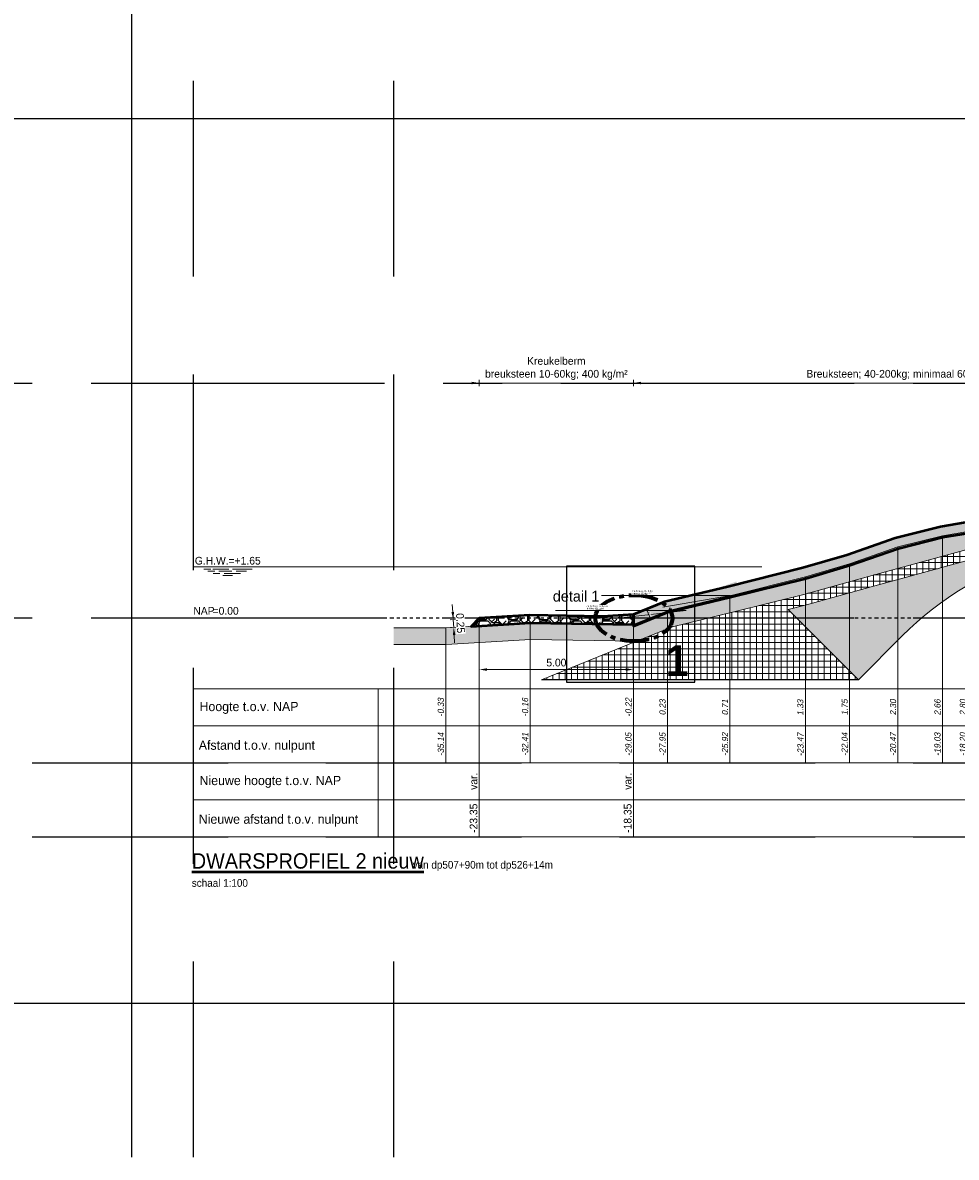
# Model space of a CAD drawing. Header units: metres. Extents: x -256 to 430, y -135 to 172.
# Tile 10 of 29: x 104 to 135, y 14 to 51. Entities that reach past the tile are written whole.
import ezdxf
from ezdxf.enums import TextEntityAlignment as Align

# ---------------------------------------------------------------- set-up
doc = ezdxf.new("R2010")
doc.units = ezdxf.units.M
doc.header["$LTSCALE"] = 0.1
for name, pattern in [('CENTER', [50.8, 31.75, -6.35, 6.35, -6.35]), ('CENTER2', [28.575, 19.05, -3.175, 3.175, -3.175]), ('HIDDEN', [9.525, 6.35, -3.175]), ('NAP', [20, 12.5, -2.5, 2.5, -2.5]), ('PHANTOM', [2.5, 1.25, -0.25, 0.25, -0.25, 0.25, -0.25])]:
    doc.linetypes.add(name, pattern=pattern)
for name, color, linetype, lineweight in [('DP-Afbreek', 2, 'PHANTOM', 25), ('DP-BS-arcering_klei', 253, 'Continuous', 0), ('DP-BS-arcering_kreukelberm', 253, 'Continuous', 0), ('DP-BS-arcering_mijnsteen', 253, 'Continuous', 0), ('DP-BS-arcering_zand', 6, 'Continuous', 25), ('DP-BS-Matenbalk_verlenglijnen', 253, 'Continuous', 0), ('DP-BS-profiel', 2, 'Continuous', 25), ('DP-Matenbalk', 1, 'Continuous', 18), ('DP-Matenbalk-omschrijving', 3, 'Continuous', 35), ('DP-Matenbalk_bestaandehoogten', 6, 'Continuous', 25), ('DP-Matenbalk_nwhoogten', 7, 'Continuous', 35), ('DP-NAP-lijn', 6, 'NAP', 25), ('DP-NW-arcering_kreukelberm', 2, 'Continuous', 25), ('DP-NW-arcering_overlaging', 1, 'Continuous', 18), ('DP-NW-Maatvoering', 7, 'Continuous', 35), ('DP-NW-Matenbalk_verlenglijnen', 135, 'Continuous', 0), ('DP-NW-profiel', 4, 'Continuous', 50), ('DP-waterlijn', 1, 'Continuous', 13), ('DP-Waterlijn_tekst', 7, 'Continuous', 35), ('maatvoering-leadr', 7, 'Continuous', 30), ('maatvoering-lin', 7, 'Continuous', 30), ('Plts-Dwarsprofiel', 5, 'CENTER2', 70), ('TL-2.5 mm tekst_schaaldp', 7, 'Continuous', 25), ('TL-2.5mm Tekst', 7, 'Continuous', 25), ('TL-5.0mm Tekst', 4, 'Continuous', 50)]:
    doc.layers.add(name, color=color, linetype=linetype, lineweight=lineweight)
doc.layers.add('DP-BS-arcrand', color=111, linetype='Continuous', plot=False)
doc.layers.add('TO-Viewport', color=152, linetype='Continuous', plot=False)
doc.layers.add('THEORETISCHE_NULLIJN', color=255, linetype='Continuous')
doc.styles.add('dp-besthgt', font='StagCAD.ttf', dxfattribs={"oblique": 10, "height": 0.2})
doc.styles.add('dp-nwhgt', font='StagCAD.ttf', dxfattribs={"height": 0.25})
doc.styles.add('StagCAD', font='StagCAD.ttf')
doc.styles.add('WZE-vet', font='arialbd.ttf', dxfattribs={"width": 0.96})
doc.dimstyles.new('GM-maatvoering', dxfattribs={"dimtxt": 2.5, "dimasz": 2.5, "dimexe": 1, "dimexo": 0, "dimgap": 1, "dimtad": 1, "dimrnd": 0.001, "dimzin": 1, "dimdsep": 46, "dimtxsty": 'StagCAD', "dimcen": 0.09, "dimclrd": 1, "dimclre": 1, "dimclrt": 7, "dimazin": 0, "dimtfac": 1, "dimtix": 1, "dimtmove": 0, "dimatfit": 3, "dimfxl": 1, "dimfxlon": 1, "dimtvp": 0.83, "dimtolj": 1, "dimtzin": 0, "dimlwd": 15, "dimlwe": 15, "dimarcsym": 0})

# ---------------------------------------------------------------- blocks, each defined once
blk = doc.blocks.new('*U7')
at = {"layer": 'DP-Matenbalk'}
for p, q in [((0, -4.7), (6, -4.7)), ((0, -9.5), (0, -4.7)), ((6, -4.7), (6, -9.5)), ((6, -4.7), (54, -4.7)), ((0, -5.9), (6, -5.9)), ((6, -5.9), (54, -5.9)), ((0, -7.1), (6, -7.1)), ((6, -7.1), (54, -7.1)), ((0, -8.3), (6, -8.3)), ((6, -8.3), (54, -8.3)), ((0, -9.5), (6, -9.5)), ((6, -9.5), (54, -9.5))]:
    blk.add_line(p, q, dxfattribs=at)
at = {"layer": 'DP-Matenbalk-omschrijving', "style": 'StagCAD'}
for s, p in [('Hoogte t.o.v. NAP', (0.2, -5.425)), ('Afstand t.o.v. nulpunt', (0.175, -6.679)), ('Nieuwe hoogte t.o.v. NAP', (0.2, -7.825)), ('Nieuwe afstand t.o.v. nulpunt', (0.175, -9.079))]:
    blk.add_text(s, height=0.3, dxfattribs=at).set_placement(p)
at = {"layer": 'TL-2.5 mm tekst_schaaldp', "style": 'StagCAD', "width": 0.96}
blk.add_attdef('SCHAAL', (-0.05, -11.124), '', height=0.25, dxfattribs=at)
at = {"layer": 'TL-2.5mm Tekst', "lineweight": 35, "style": 'StagCAD', "width": 0.96}
blk.add_attdef('GEBIEDDWP', (7.116, -10.535), '', height=0.25, dxfattribs=at)
at = {"layer": 'TL-5.0mm Tekst', "style": 'StagCAD', "width": 0.96}
blk.add_attdef('OMSCHRIJVING', (-0.05, -10.535), '', height=0.5, dxfattribs=at)
blk = doc.blocks.new('*U12')
at = {"layer": 'DP-NAP-lijn'}
blk.add_line((0, 0), (540, 0), dxfattribs=at)
at = {"layer": 'DP-waterlijn'}
for p, q in [((0, 16.5), (184.4, 16.5)), ((3.38, 15.8), (5.63, 15.8)), ((4.71, 15.1), (6.95, 15.1)), ((6.33, 15.8), (11.56, 15.8)), ((8.25, 15.1), (12.51, 15.1)), ((12.73, 15.8), (19.08, 15.8)), ((13.84, 15.1), (17.21, 15.1)), ((8.57, 14.4), (6.38, 14.4)), ((9.6, 13.7), (12.74, 13.7)), ((15.31, 14.4), (10.04, 14.4))]:
    blk.add_line(p, q, dxfattribs=at)
at = {"layer": 'DP-NAP-lijn', "style": 'StagCAD'}
blk.add_text('NAP', height=2.5, dxfattribs=at).set_placement((0, 1))
blk.add_attdef('NAPLIJN', (6.25, 1), '', height=2.5, dxfattribs=at)
at = {"layer": 'DP-Waterlijn_tekst', "style": 'StagCAD'}
blk.add_attdef('WP', text='', height=2.5, dxfattribs=at).set_placement((11.17, 16.5), align=Align.BOTTOM_CENTER)
blk = doc.blocks.new('131', base_point=(1177.325884, 0))
at = {"layer": 'THEORETISCHE_NULLIJN'}
blk.add_lwpolyline([(1177.325884, 0), (1177.325884, 0.5), (1177.450884, 0.5), (1177.607134, 0.46875), (1177.544634, 0.40625), (1177.575884, 0.3125), (1177.450884, 0.34375), (1177.325884, 0.34375)], dxfattribs=at)
blk = doc.blocks.new('DWP2 bestaand')
at = {"layer": 'DP-BS-arcering_klei', "lineweight": 0}
h = blk.add_hatch(dxfattribs=at)
h.set_pattern_fill('_USER', color=251, scale=2.5, angle=90, pattern_type=0)
h.set_pattern_definition([(90, (-10.9356, 4.098), (-0.25, 0), [])])
h.paths.add_polyline_path([(2.285, 5.932), (2.273, 6.302), (2.27, 6.482), (0.36, 6.428), (-0.3, 6.35), (-1.447, 6.019), (-3.153, 5.499), (-4.753, 4.986), (-6.219, 4.6), (-7.063, 4.41), (-8.825, 4.219), (-10.446, 4.109), (-10.936, 4.098), (-11.492, 3.58), (-10.694, 3.503), (-10.419, 3.509), (-8.772, 3.621), (-6.965, 3.817), (-6.076, 4.017), (-4.585, 4.41), (-2.974, 4.926), (-1.276, 5.444), (0.114, 5.845), (0.4, 5.879)])
h.paths.add_polyline_path([(6.897, 6.58), (6.911, 6.029), (7.875, 5.994), (8.614, 5.882), (10.668, 4.855), (10.668, 5.638), (9.263, 6.34), (7.927, 6.542)])
at = {"layer": 'DP-BS-arcering_kreukelberm', "lineweight": 0}
h = blk.add_hatch(dxfattribs=at)
h.set_pattern_fill('NATUURST', color=251, scale=0.18, pattern_type=2)
h.set_pattern_definition([(0, (1.26, 0.09), (1.8, 1.8), [0.09, -0.09, 0.18, -1.44]), (0, (0.54, 0.18), (1.8, 1.8), [0.45, -1.35]), (0, (0.45, 0.27), (1.8, 1.8), [0.45, -1.35]), (0, (1.26, 0.72), (1.8, 1.8), [0.09, -1.71]), (0, (0.36, 0.9), (1.8, 1.8), [0.27, -1.53]), (0, (0.36, 0.99), (1.8, 1.8), [0.27, -1.53]), (0, (1.44, 1.08), (1.8, 1.8), [0.54, -1.26]), (0, (1.35, 1.17), (1.8, 1.8), [0.54, -1.26]), (0, (0.9, 1.35), (1.8, 1.8), [0.18, -1.62]), (0, (0.99, 1.44), (1.8, 1.8), [0.09, -1.71]), (0, (0.18, 1.62), (1.8, 1.8), [0.09, -0.09, 0.09, -1.53]), (90, (0.18, 1.26), (-1.8, 1.8), [0.27, -1.53]), (90, (0.27, 0.63), (-1.8, 1.8), [0.09, -0.18, 0.09, -0.18, 0.36, -0.9]), (90, (0.45, 1.71), (-1.8, 1.8), [0.09, -1.71]), (90, (0.72, 0.9), (-1.8, 1.8), [0.09, -1.71]), (90, (0.81, 1.35), (-1.8, 1.8), [0.09, -1.71]), (90, (0.99, 0.36), (-1.8, 1.8), [0.18, -1.62]), (90, (1.08, 0.27), (-1.8, 1.8), [0.27, -1.53]), (90, (1.17, 1.35), (-1.8, 1.8), [0.18, -0.09, 0.18, -1.35]), (90, (1.26, 0.81), (-1.8, 1.8), [0.36, -1.44]), (90, (1.35, 0.81), (-1.8, 1.8), [0.18, -1.62]), (90, (1.53, 0.18), (-1.8, 1.8), [0.36, -1.44]), (90, (1.62, 0.18), (-1.8, 1.8), [0.27, -1.53]), (45, (0.9, 0.27), (0, 1.8), [0.12728, -2.418305]), (45, (1.17, 0.72), (0, 1.8), [0.12728, -2.418305]), (45, (1.35, 0.99), (0, 1.8), [0.12728, -2.418305]), (45, (0.09, 1.17), (0, 1.8), [0.12728, -2.418305]), (45, (0.27, 1.53), (0, 1.8), [0.12728, -2.418305]), (45, (1.08, 0.54), (0, 1.8), [0.25456, -2.29103]), (45, (1.26, 1.71), (0, 1.8), [0.25456, -2.29103]), (135, (1.17, 0), (-1.8, 0), [0.25456, -2.29103]), (135, (1.26, 0.09), (-1.8, 0), [0.25456, -2.29103]), (135, (1.53, 0.54), (-1.8, 0), [0.25456, -2.29103]), (135, (1.26, 1.17), (-1.8, 0), [0.25456, -2.29103]), (135, (1.35, 1.17), (-1.8, 0), [0.25456, -2.29103]), (135, (0.99, 0.63), (-1.8, 0), [0.38184, -2.16375]), (135, (1.62, 0.54), (-1.8, 0), [0.38184, -2.16375]), (135, (0.99, 0.54), (-1.8, 0), [0.50912, -2.03647]), (135, (0.18, 1.62), (-1.8, 0), [0.50912, -2.03647]), (135, (0.18, 1.53), (-1.8, 0), [0.50912, -2.03647]), (135, (0.27, 0.54), (-1.8, 0), [0.12728, -2.418305]), (135, (0.27, 0.99), (-1.8, 0), [0.12728, -2.418305]), (26.565, (1.35, 0.09), (1.8, 7e-10), [0.201246, -3.82368]), (26.565, (0.99, 0.63), (1.8, 7e-10), [0.201246, -3.82368]), (26.565, (1.62, 0.45), (1.8, 7e-10), [0.40249, -3.62243]), (26.565, (1.62, 0.54), (1.8, 7e-10), [0.40249, -3.62243]), (63.435, (1.08, 1.44), (9e-11, 1.8), [0.20124, -2.0124, 0.40248, -1.408802]), (63.435, (0.18, 0.72), (9e-11, 1.8), [0.20125, -3.82368]), (63.435, (0.45, 0), (9e-11, 1.8), [0.20125, -3.82368]), (63.435, (0.27, 0.72), (9e-11, 1.8), [0.20125, -3.82368]), (63.435, (1.17, 1.53), (9e-11, 1.8), [0.201246, -3.82368]), (63.435, (1.08, 1.44), (9e-11, 1.8), [0.201246, -3.82368]), (63.435, (0.72, 0.99), (9e-11, 1.8), [0.40249, -3.62243]), (63.435, (0.63, 0.99), (9e-11, 1.8), [0.40249, -3.62243]), (116.565, (0.36, 0.99), (-7e-10, 1.8), [0.20125, -3.82368]), (116.565, (0.45, 0.18), (-7e-10, 1.8), [0.40249, -3.62243]), (116.565, (0.45, 0.27), (-7e-10, 1.8), [0.40249, -3.62243]), (153.435, (0.81, 1.44), (-1.8, 9e-11), [0.40249, -3.62243]), (153.435, (0.99, 1.44), (-1.8, 9e-11), [0.60374, -3.421184]), (45, (0.39775, 0), (-0.3977476, 0.3977476), [0.28125, -0.140625])])
h.paths.add_polyline_path([(-36.832, -0.329), (-36.832, -0.869), (-35.126, -0.87), (-32.397, -0.703), (-28.955, -0.764), (-27.785, -0.291), (-25.794, 0.187), (-23.525, 0.756), (-21.43, 1.343), (-16.89, 2.58), (-15.992, 2.8), (-15.176, 3.029), (-14.404, 3.169), (-13.389, 3.423), (-12.677, 3.66), (-12.281, 3.732), (-12.272, 3.683), (-11.492, 3.58), (-10.936, 4.098), (-11.752, 4.194), (-12.846, 4.21), (-14.044, 4.173), (-15.154, 3.933), (-15.972, 3.635), (-17.427, 3.096), (-18.205, 2.796), (-19.03, 2.66), (-20.471, 2.299), (-22.041, 1.749), (-23.474, 1.326), (-25.923, 0.711), (-27.95, 0.225), (-29.055, -0.222), (-32.409, -0.163), (-35.143, -0.33)])
at = {"layer": 'DP-BS-arcering_mijnsteen', "lineweight": 0}
h = blk.add_hatch(dxfattribs=at)
h.set_pattern_fill('_U', color=251, scale=2, angle=90, double=1, pattern_type=0)
h.set_pattern_definition([(90, (-153.33217, -1.204), (-0.2, -1e-16), []), (180, (-153.33217, -1.204), (2e-16, -0.2), [])])
h.paths.add_polyline_path([(-24.034, 0.268), (-23.436, 0.418), (-21.337, 1.006), (-16.802, 2.242), (-15.903, 2.462), (-15.097, 2.687), (-14.33, 2.827), (-13.292, 3.087), (-12.59, 3.32), (-12.424, 3.35), (-11.375, 3.211), (-11.245, 3.332), (-11.492, 3.58), (-12.272, 3.683), (-12.281, 3.732), (-12.677, 3.66), (-13.389, 3.423), (-14.404, 3.169), (-15.176, 3.029), (-15.992, 2.8), (-16.89, 2.58), (-21.43, 1.343), (-23.525, 0.756), (-25.794, 0.187), (-27.785, -0.291), (-28.955, -0.764), (-32.038, -2.011), (-21.756, -2.011)])
at = {"layer": 'DP-BS-arcering_zand', "lineweight": 30}
h = blk.add_hatch(dxfattribs=at)
h.set_pattern_fill('CUNETZAND', color=251, pattern_type=2)
h.set_pattern_definition([(0, (0, 0), (0.0625, 0.0625), [0, -0.125])])
h.paths.add_polyline_path([(4.716, 6.345), (2.273, 6.302), (2.285, 5.932), (6.877, 6.03), (6.911, 6.029), (6.901, 6.4)])
h = blk.add_hatch(dxfattribs=at)
h.set_pattern_fill('CUNETZAND', color=251, pattern_type=2)
h.set_pattern_definition([(0, (-153.33217, -1.204), (0.0625, 0.0625), [0, -0.125])])
h.paths.add_polyline_path([(-6.381, 2.767, -0.177146), (10.668, 3.88), (10.668, 4.855), (8.614, 5.882), (7.875, 5.994), (6.877, 6.03), (2.285, 5.932), (0.4, 5.879), (0.114, 5.845), (-1.276, 5.444), (-2.974, 4.926), (-4.585, 4.41), (-6.076, 4.017), (-6.965, 3.817), (-8.772, 3.621), (-10.419, 3.509), (-10.694, 3.503), (-11.492, 3.58), (-11.245, 3.332), (-11.375, 3.211), (-12.424, 3.35), (-12.59, 3.32), (-13.292, 3.087), (-14.33, 2.827), (-15.097, 2.687), (-15.903, 2.462), (-16.802, 2.242), (-21.337, 1.006), (-23.436, 0.418), (-24.034, 0.268), (-21.756, -2.011), (-20.332, -0.587, -0.251036), (-10.848, 2.279, 0.154788)])
at = {"layer": 'DP-Afbreek', "ltscale": 5}
blk.add_lwpolyline([(10.668, 5.638), (10.668, -7.104)], dxfattribs=at)
at = {"layer": 'DP-BS-arcrand', "color": 251, "lineweight": 0}
blk.add_lwpolyline([(-21.756, -2.011), (-20.332, -0.587, -0.251036), (-10.848, 2.279, 0.154788), (-6.381, 2.767, -0.177146), (10.668, 3.88, -0.177146)], format="xyb", dxfattribs=at)
at = {"layer": 'DP-BS-Matenbalk_verlenglijnen'}
for points in [[(-0.3, 6.35), (-0.3, -4.704)], [(0.36, 6.428), (0.36, -4.704)], [(2.27, 6.482), (2.27, -4.704)], [(4.712, 6.525), (4.712, -4.704)], [(6.897, 6.58), (6.897, -4.704)], [(7.927, 6.542), (7.927, -4.704)], [(9.263, 6.34), (9.263, -4.704)], [(-1.447, 6.019), (-1.447, -4.704)], [(-3.153, 5.499), (-3.153, -4.704)], [(-4.753, 4.986), (-4.753, -4.704)], [(-6.219, 4.6), (-6.219, -4.704)], [(-14.044, 4.173), (-14.044, -4.704)], [(-12.846, 4.21), (-12.846, -4.704)], [(-11.752, 4.194), (-11.752, -4.704)], [(-10.936, 4.098), (-10.936, -4.704)], [(-10.446, 4.109), (-10.446, -4.704)], [(-8.825, 4.219), (-8.825, -4.704)], [(-7.063, 4.41), (-7.063, -4.704)], [(-15.154, 3.933), (-15.154, -4.704)], [(-12.272, 3.683), (-12.272, -4.704)], [(-15.972, 3.635), (-15.972, -4.704)], [(-11.492, 3.58), (-11.492, -4.704)], [(-17.427, 3.096), (-17.427, -4.704)], [(-19.03, 2.66), (-19.03, -4.704)], [(-18.205, 2.796), (-18.205, -4.704)], [(-20.471, 2.299), (-20.471, -4.704)], [(-22.041, 1.749), (-22.041, -4.704)], [(-23.474, 1.326), (-23.474, -4.704)], [(-25.923, 0.711), (-25.923, -4.704)], [(-27.95, 0.225), (-27.95, -4.704)], [(0, 0), (0, -4.704)], [(-35.143, -0.33), (-35.143, -4.704)], [(-32.409, -0.163), (-32.409, -4.704)], [(-29.055, -0.222), (-29.055, -4.704)]]:
    blk.add_lwpolyline(points, dxfattribs=at)
at = {"layer": 'DP-BS-profiel', "color": 1, "lineweight": 18}
for points in [[(10.668, 5.638), (9.263, 6.34), (7.927, 6.542), (6.897, 6.58), (4.712, 6.525), (2.27, 6.482), (0.36, 6.428), (-0.3, 6.35), (-1.447, 6.019), (-3.153, 5.499), (-4.753, 4.986), (-6.219, 4.6), (-7.063, 4.41), (-8.825, 4.219), (-10.446, 4.109), (-10.936, 4.098)], [(6.901, 6.4), (6.897, 6.58), (4.712, 6.525), (2.27, 6.482), (2.273, 6.302), (4.716, 6.345), (6.901, 6.4)], [(2.273, 6.302), (2.285, 5.932)], [(6.911, 6.029), (6.901, 6.4)], [(10.668, 4.855), (8.614, 5.882), (7.875, 5.994), (6.877, 6.03), (2.285, 5.932), (0.4, 5.879), (0.114, 5.845), (-1.276, 5.444), (-2.974, 4.926), (-4.585, 4.41), (-6.076, 4.017), (-6.965, 3.817), (-8.772, 3.621), (-10.419, 3.509), (-10.694, 3.503), (-11.492, 3.58)], [(-10.936, 4.098), (-11.752, 4.194), (-12.846, 4.21), (-14.044, 4.173), (-15.154, 3.933), (-15.972, 3.635), (-17.427, 3.096), (-18.205, 2.796), (-19.03, 2.66), (-20.471, 2.299), (-22.041, 1.749), (-23.474, 1.326), (-25.923, 0.711), (-27.95, 0.225), (-29.055, -0.222), (-32.409, -0.163), (-35.143, -0.33), (-36.832, -0.329)], [(-10.936, 4.098), (-11.492, 3.58), (-12.272, 3.683), (-12.281, 3.732), (-12.677, 3.66), (-13.389, 3.423), (-14.404, 3.169), (-15.176, 3.029), (-15.992, 2.8), (-16.89, 2.58), (-21.43, 1.343), (-23.525, 0.756), (-25.794, 0.187), (-27.785, -0.291), (-28.955, -0.764), (-32.397, -0.703), (-35.126, -0.87), (-36.832, -0.869)], [(-28.955, -0.764), (-32.038, -2.011), (-21.756, -2.011), (-24.034, 0.268), (-23.436, 0.418), (-21.337, 1.006), (-16.802, 2.242), (-15.903, 2.462), (-15.097, 2.687), (-14.33, 2.827), (-13.292, 3.087), (-12.59, 3.32), (-12.424, 3.35), (-11.375, 3.211), (-11.245, 3.332), (-11.492, 3.58)]]:
    blk.add_lwpolyline(points, dxfattribs=at)
at = {"layer": 'THEORETISCHE_NULLIJN', "xscale": 1.199999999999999, "yscale": 1.5, "zscale": 1.199999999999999}
blk.add_blockref('131', (0, 0), dxfattribs=at)
at = {"layer": 'DP-Matenbalk_bestaandehoogten', "style": 'dp-besthgt', "oblique": 10}
for s, p in [('-0.33', (-35.143, -2.904)), ('-0.16', (-32.409, -2.904)), ('-0.22', (-29.055, -2.904)), ('0.23', (-27.95, -2.904)), ('0.71', (-25.923, -2.904)), ('1.33', (-23.479, -2.912)), ('1.75', (-22.041, -2.904)), ('2.30', (-20.471, -2.904)), ('2.66', (-19.03, -2.904)), ('2.80', (-18.205, -2.904)), ('3.10', (-17.427, -2.904)), ('3.64', (-15.972, -2.904)), ('3.94', (-15.154, -2.904)), ('4.18', (-14.044, -2.904)), ('4.21', (-12.846, -2.904)), ('3.69', (-12.272, -2.916)), ('4.20', (-11.752, -2.904)), ('3.58', (-11.492, -2.904)), ('4.10', (-10.936, -2.904)), ('4.11', (-10.446, -2.904)), ('4.22', (-8.825, -2.904)), ('4.41', (-7.063, -2.904)), ('4.60', (-6.219, -2.904)), ('4.99', (-4.753, -2.904)), ('5.50', (-3.153, -2.904)), ('6.02', (-1.447, -2.904)), ('6.35', (-0.3, -2.904)), ('6.43', (0.36, -2.904)), ('6.49', (2.27, -2.904)), ('6.53', (4.712, -2.904)), ('6.58', (6.897, -2.904)), ('6.55', (7.927, -2.904)), ('6.34', (9.263, -2.904)), ('-35.14', (-35.143, -4.104)), ('-32.41', (-32.409, -4.104)), ('-29.05', (-29.055, -4.104)), ('-27.95', (-27.95, -4.104)), ('-25.92', (-25.923, -4.104)), ('-23.47', (-23.474, -4.111)), ('-22.04', (-22.041, -4.104)), ('-20.47', (-20.471, -4.104)), ('-19.03', (-19.03, -4.104)), ('-18.20', (-18.205, -4.104)), ('-17.42', (-17.427, -4.104)), ('-15.97', (-15.972, -4.104)), ('-15.15', (-15.154, -4.104)), ('-14.04', (-14.044, -4.104)), ('-12.84', (-12.846, -4.104)), ('-12.27', (-12.272, -4.105)), ('-11.75', (-11.752, -4.104)), ('-11.49', (-11.492, -4.104)), ('-10.93', (-10.936, -4.104)), ('-10.44', (-10.446, -4.104)), ('-8.82', (-8.825, -4.104)), ('-7.06', (-7.063, -4.104)), ('-6.22', (-6.219, -4.104)), ('-4.75', (-4.753, -4.104)), ('-3.15', (-3.153, -4.104)), ('-1.44', (-1.447, -4.104)), ('-0.30', (-0.3, -4.104)), ('0.00', (0, -4.104)), ('0.36', (0.36, -4.104)), ('2.27', (2.27, -4.104)), ('4.71', (4.712, -4.104)), ('6.90', (6.897, -4.104)), ('7.93', (7.927, -4.104)), ('9.26', (9.263, -4.104))]:
    blk.add_text(s, height=0.2, rotation=90, dxfattribs=at).set_placement(p, align=Align.BOTTOM_CENTER)
blk = doc.blocks.new('*D54')
at = {"layer": 'Defpoints', "color": 0, "transparency": 16777216}
for p in [(141.876, 38.819), (141.876, 35.928), (124.278, 31.306)]:
    blk.add_point(p, dxfattribs=at)
at = {"layer": 'DP-NW-Maatvoering', "color": 1, "lineweight": 15, "transparency": 16777216}
for p, q in [((124.278, 38.719), (124.278, 38.919)), ((124.528, 38.819), (141.626, 38.819)), ((141.876, 38.719), (141.876, 38.919))]:
    blk.add_line(p, q, dxfattribs=at)
at = {"layer": 'DP-NW-Maatvoering', "color": 1, "transparency": 16777216}
for points in [[(124.528, 38.86), (124.528, 38.777), (124.278, 38.819)], [(141.626, 38.86), (141.626, 38.777), (141.876, 38.819)]]:
    blk.add_solid(points, dxfattribs=at)
at = {"layer": 'DP-NW-Maatvoering', "color": 7, "transparency": 16777216, "insert": (133.077, 39.081), "char_height": 0.25, "attachment_point": 5, "style": 'StagCAD'}
blk.add_mtext('\\A1;Breuksteen; 40-200kg; minimaal 600 kg/m²', dxfattribs=at)
blk = doc.blocks.new('NWHO')
at = {"layer": 'DP-Matenbalk_nwhoogten', "style": 'dp-nwhgt'}
for tag, p in [('AFSTAND', (0.6, -0.013)), ('HOOGTE', (1.8, -0.013))]:
    blk.add_attdef(tag, text='', height=0.25, dxfattribs=at).set_placement(p, align=Align.BOTTOM_CENTER)
blk = doc.blocks.new('*D81')
at = {"layer": 'Defpoints', "color": 0, "transparency": 16777216}
for p in [(124.278, 38.819), (124.278, 31.306), (119.277, 31.191)]:
    blk.add_point(p, dxfattribs=at)
at = {"layer": 'maatvoering-lin', "color": 1, "lineweight": 15, "transparency": 16777216}
for p, q in [((119.027, 38.819), (118.777, 38.819)), ((119.277, 38.719), (119.277, 38.919)), ((119.277, 38.819), (124.278, 38.819)), ((124.278, 38.719), (124.278, 38.919)), ((124.528, 38.819), (124.778, 38.819))]:
    blk.add_line(p, q, dxfattribs=at)
at = {"layer": 'maatvoering-lin', "color": 1, "transparency": 16777216}
for points in [[(119.027, 38.86), (119.027, 38.777), (119.277, 38.819)], [(124.528, 38.86), (124.528, 38.777), (124.278, 38.819)]]:
    blk.add_solid(points, dxfattribs=at)
at = {"layer": 'maatvoering-lin', "color": 7, "transparency": 16777216, "insert": (121.778, 39.289), "char_height": 0.25, "attachment_point": 5, "style": 'StagCAD'}
blk.add_mtext('\\A1;Kreukelberm\\Pbreuksteen 10-60kg; 400 kg/m²', dxfattribs=at)
blk = doc.blocks.new('*D84')
at = {"layer": 'Defpoints', "color": 0, "transparency": 16777216}
for p in [(124.278, 31.306), (119.277, 31.191), (124.278, 29.523)]:
    blk.add_point(p, dxfattribs=at)
at = {"layer": 'maatvoering-lin', "color": 1, "lineweight": 15, "transparency": 16777216}
for p, q in [((119.277, 29.623), (119.277, 29.423)), ((119.527, 29.523), (124.028, 29.523)), ((124.278, 29.623), (124.278, 29.423))]:
    blk.add_line(p, q, dxfattribs=at)
at = {"layer": 'maatvoering-lin', "color": 1, "transparency": 16777216}
for points in [[(119.527, 29.565), (119.527, 29.482), (119.277, 29.523)], [(124.028, 29.565), (124.028, 29.482), (124.278, 29.523)]]:
    blk.add_solid(points, dxfattribs=at)
at = {"layer": 'maatvoering-lin', "color": 7, "transparency": 16777216, "insert": (121.778, 29.748), "char_height": 0.25, "attachment_point": 5, "style": 'StagCAD', "bg_fill": 3, "box_fill_scale": 1.1, "bg_fill_color": 256, "bg_fill_true_color": 13158600, "bg_fill_transparency": 0}
blk.add_mtext('\\A1;5.00', dxfattribs=at)
blk = doc.blocks.new('*D87')
at = {"layer": 'maatvoering-lin', "color": 1, "lineweight": 15, "transparency": 16777216}
for p, q in [((123.276, 31), (123.256, 31)), ((123.28, 31.248), (123.26, 31.249)), ((123.279, 31.198), (123.277, 31.05))]:
    blk.add_line(p, q, dxfattribs=at)
at = {"layer": 'maatvoering-lin', "color": 1, "transparency": 16777216}
for points in [[(123.268, 31.05), (123.285, 31.049), (123.276, 31)], [(123.271, 31.199), (123.287, 31.198), (123.28, 31.248)]]:
    blk.add_solid(points, dxfattribs=at)
at = {"layer": 'maatvoering-lin', "color": 7, "transparency": 16777216, "insert": (123.233, 31.125), "char_height": 0.05, "attachment_point": 5, "rotation": 88.9921, "style": 'StagCAD', "bg_fill": 3, "box_fill_scale": 1.1, "bg_fill_color": 256, "bg_fill_true_color": 13158600, "bg_fill_transparency": 0}
blk.add_mtext('\\A1;0.25', dxfattribs=at)
at = {"layer": 'Defpoints', "color": 0, "transparency": 16777216}
for p in [(123.276, 31), (123.276, 31), (123.28, 31.248)]:
    blk.add_point(p, dxfattribs=at)
blk = doc.blocks.new('*D89')
at = {"layer": 'Defpoints', "color": 0, "transparency": 16777216}
for p in [(119.277, 31.191), (119.293, 30.941)]:
    blk.add_point(p, dxfattribs=at)
at = {"layer": 'maatvoering-lin', "color": 1, "lineweight": 15, "transparency": 16777216}
for p, q in [((118.417, 31.389), (118.401, 31.638)), ((118.532, 31.145), (118.332, 31.133)), ((118.432, 31.139), (118.447, 30.89)), ((118.547, 30.896), (118.347, 30.884)), ((118.462, 30.64), (118.478, 30.391))]:
    blk.add_line(p, q, dxfattribs=at)
at = {"layer": 'maatvoering-lin', "color": 1, "transparency": 16777216}
for points in [[(118.458, 31.391), (118.375, 31.386), (118.432, 31.139)], [(118.504, 30.643), (118.421, 30.638), (118.447, 30.89)]]:
    blk.add_solid(points, dxfattribs=at)
at = {"layer": 'maatvoering-lin', "color": 7, "transparency": 16777216, "insert": (118.664, 31.028), "char_height": 0.25, "attachment_point": 5, "rotation": 273.4955, "style": 'StagCAD', "bg_fill": 3, "box_fill_scale": 1.1, "bg_fill_color": 256, "bg_fill_true_color": 13158600, "bg_fill_transparency": 0}
blk.add_mtext('\\A1;0.25', dxfattribs=at)
at = {"layer": 'Defpoints', "color": 0, "transparency": 16777216}
blk.add_point((118.447, 30.89), dxfattribs=at)
blk = doc.blocks.new('*D91')
at = {"layer": 'maatvoering-lin', "color": 1, "lineweight": 15, "transparency": 16777216}
for p, q in [((124.706, 31.479), (124.724, 31.486)), ((124.724, 31.433), (124.818, 31.201)), ((124.837, 31.154), (124.855, 31.162))]:
    blk.add_line(p, q, dxfattribs=at)
at = {"layer": 'maatvoering-lin', "color": 1, "transparency": 16777216}
for points in [[(124.732, 31.436), (124.717, 31.429), (124.706, 31.479)], [(124.826, 31.204), (124.81, 31.198), (124.837, 31.154)]]:
    blk.add_solid(points, dxfattribs=at)
at = {"layer": 'maatvoering-lin', "color": 7, "transparency": 16777216, "insert": (124.813, 31.333), "char_height": 0.05, "attachment_point": 5, "rotation": 292.0173, "style": 'StagCAD', "bg_fill": 3, "box_fill_scale": 1.1, "bg_fill_color": 256, "bg_fill_true_color": 13158600, "bg_fill_transparency": 0}
blk.add_mtext('\\A1;0.35', dxfattribs=at)
at = {"layer": 'Defpoints', "color": 0, "transparency": 16777216}
for p in [(124.706, 31.479), (124.837, 31.154), (124.837, 31.154)]:
    blk.add_point(p, dxfattribs=at)

msp = doc.modelspace()

# ---------------------------------------------------------------- hatches: boundary and pattern name
at = {"layer": 'DP-NW-arcering_kreukelberm'}
h = msp.add_hatch(dxfattribs=at)
h.set_pattern_fill('NATUURST', color=256, scale=0.1, pattern_type=2)
h.set_pattern_definition([(0, (0.7, 0.05), (1, 1), [0.05, -0.05, 0.1, -0.8]), (0, (0.3, 0.1), (1, 1), [0.25, -0.75]), (0, (0.25, 0.15), (1, 1), [0.25, -0.75]), (0, (0.7, 0.4), (1, 1), [0.05, -0.95]), (0, (0.2, 0.5), (1, 1), [0.15, -0.85]), (0, (0.2, 0.55), (1, 1), [0.15, -0.85]), (0, (0.8, 0.6), (1, 1), [0.3, -0.7]), (0, (0.75, 0.65), (1, 1), [0.3, -0.7]), (0, (0.5, 0.75), (1, 1), [0.1, -0.9]), (0, (0.55, 0.8), (1, 1), [0.05, -0.95]), (0, (0.1, 0.9), (1, 1), [0.05, -0.05, 0.05, -0.85]), (90, (0.1, 0.7), (-1, 1), [0.15, -0.85]), (90, (0.15, 0.35), (-1, 1), [0.05, -0.1, 0.05, -0.1, 0.2, -0.5]), (90, (0.25, 0.95), (-1, 1), [0.05, -0.95]), (90, (0.4, 0.5), (-1, 1), [0.05, -0.95]), (90, (0.45, 0.75), (-1, 1), [0.05, -0.95]), (90, (0.55, 0.2), (-1, 1), [0.1, -0.9]), (90, (0.6, 0.15), (-1, 1), [0.15, -0.85]), (90, (0.65, 0.75), (-1, 1), [0.1, -0.05, 0.1, -0.75]), (90, (0.7, 0.45), (-1, 1), [0.2, -0.8]), (90, (0.75, 0.45), (-1, 1), [0.1, -0.9]), (90, (0.85, 0.1), (-1, 1), [0.2, -0.8]), (90, (0.9, 0.1), (-1, 1), [0.15, -0.85]), (45, (0.5, 0.15), (0, 1), [0.070711, -1.343503]), (45, (0.65, 0.4), (0, 1), [0.070711, -1.343503]), (45, (0.75, 0.55), (0, 1), [0.070711, -1.343503]), (45, (0.05, 0.65), (0, 1), [0.070711, -1.343503]), (45, (0.15, 0.85), (0, 1), [0.070711, -1.343503]), (45, (0.6, 0.3), (0, 1), [0.141421, -1.2727926]), (45, (0.7, 0.95), (0, 1), [0.141421, -1.2727926]), (135, (0.65, 0), (-1, 0), [0.141421, -1.2727926]), (135, (0.7, 0.05), (-1, 0), [0.141421, -1.2727926]), (135, (0.85, 0.3), (-1, 0), [0.141421, -1.2727926]), (135, (0.7, 0.65), (-1, 0), [0.141421, -1.2727926]), (135, (0.75, 0.65), (-1, 0), [0.141421, -1.2727926]), (135, (0.55, 0.35), (-1, 0), [0.212132, -1.2020816]), (135, (0.9, 0.3), (-1, 0), [0.212132, -1.2020816]), (135, (0.55, 0.3), (-1, 0), [0.282843, -1.131371]), (135, (0.1, 0.9), (-1, 0), [0.282843, -1.131371]), (135, (0.1, 0.85), (-1, 0), [0.282843, -1.131371]), (135, (0.15, 0.3), (-1, 0), [0.070711, -1.343503]), (135, (0.15, 0.55), (-1, 0), [0.070711, -1.343503]), (26.56505, (0.75, 0.05), (1, 4e-10), [0.1118034, -2.1242646]), (26.56505, (0.55, 0.35), (1, 4e-10), [0.1118034, -2.1242646]), (26.56505, (0.9, 0.25), (1, 4e-10), [0.223607, -2.012461]), (26.56505, (0.9, 0.3), (1, 4e-10), [0.223607, -2.012461]), (63.43495, (0.6, 0.8), (5e-11, 1), [0.1118, -1.118, 0.2236, -0.782668]), (63.43495, (0.1, 0.4), (5e-11, 1), [0.1118034, -2.1242646]), (63.43495, (0.25, 0), (5e-11, 1), [0.1118034, -2.1242646]), (63.43495, (0.15, 0.4), (5e-11, 1), [0.1118034, -2.1242646]), (63.43495, (0.65, 0.85), (5e-11, 1), [0.1118034, -2.1242646]), (63.43495, (0.6, 0.8), (5e-11, 1), [0.1118034, -2.1242646]), (63.43495, (0.4, 0.55), (5e-11, 1), [0.223607, -2.012461]), (63.43495, (0.35, 0.55), (5e-11, 1), [0.223607, -2.012461]), (116.56505, (0.2, 0.55), (-4e-10, 1), [0.1118034, -2.1242646]), (116.56505, (0.25, 0.1), (-4e-10, 1), [0.223607, -2.012461]), (116.56505, (0.25, 0.15), (-4e-10, 1), [0.223607, -2.012461]), (153.43495, (0.45, 0.8), (-1, 5e-11), [0.223607, -2.012461]), (153.43495, (0.55, 0.8), (-1, 5e-11), [0.33541, -1.900658]), (45, (0.22097, 0), (-0.2209709, 0.2209709), [0.15625, -0.078125])])
h.paths.add_polyline_path([(124.2771, 30.982), (124.2784, 31.3061), (123.28, 31.2485), (120.9181, 31.2876), (119.2773, 31.1909), (119.0105, 30.9241), (120.9236, 31.041)])
at = {"layer": 'DP-NW-arcering_overlaging'}
h = msp.add_hatch(dxfattribs=at)
h.set_pattern_fill('NATUURST', color=256, scale=0.09, angle=90, pattern_type=2)
h.set_pattern_definition([(90, (-0.045, 0.63), (-0.9, 0.9), [0.045, -0.045, 0.09, -0.72]), (90, (-0.09, 0.27), (-0.9, 0.9), [0.225, -0.675]), (90, (-0.135, 0.225), (-0.9, 0.9), [0.225, -0.675]), (90, (-0.36, 0.63), (-0.9, 0.9), [0.045, -0.855]), (90, (-0.45, 0.18), (-0.9, 0.9), [0.135, -0.765]), (90, (-0.495, 0.18), (-0.9, 0.9), [0.135, -0.765]), (90, (-0.54, 0.72), (-0.9, 0.9), [0.27, -0.63]), (90, (-0.585, 0.675), (-0.9, 0.9), [0.27, -0.63]), (90, (-0.675, 0.45), (-0.9, 0.9), [0.09, -0.81]), (90, (-0.72, 0.495), (-0.9, 0.9), [0.045, -0.855]), (90, (-0.81, 0.09), (-0.9, 0.9), [0.045, -0.045, 0.045, -0.765]), (180, (-0.63, 0.09), (-0.9, -0.9), [0.135, -0.765]), (180, (-0.315, 0.135), (-0.9, -0.9), [0.045, -0.09, 0.045, -0.09, 0.18, -0.45]), (180, (-0.855, 0.225), (-0.9, -0.9), [0.045, -0.855]), (180, (-0.45, 0.36), (-0.9, -0.9), [0.045, -0.855]), (180, (-0.675, 0.405), (-0.9, -0.9), [0.045, -0.855]), (180, (-0.18, 0.495), (-0.9, -0.9), [0.09, -0.81]), (180, (-0.135, 0.54), (-0.9, -0.9), [0.135, -0.765]), (180, (-0.675, 0.585), (-0.9, -0.9), [0.09, -0.045, 0.09, -0.675]), (180, (-0.405, 0.63), (-0.9, -0.9), [0.18, -0.72]), (180, (-0.405, 0.675), (-0.9, -0.9), [0.09, -0.81]), (180, (-0.09, 0.765), (-0.9, -0.9), [0.18, -0.72]), (180, (-0.09, 0.81), (-0.9, -0.9), [0.135, -0.765]), (135, (-0.135, 0.45), (-0.9, -5e-16), [0.0636396, -1.2091526]), (135, (-0.36, 0.585), (-0.9, -5e-16), [0.0636396, -1.2091526]), (135, (-0.495, 0.675), (-0.9, -5e-16), [0.0636396, -1.2091526]), (135, (-0.585, 0.045), (-0.9, -5e-16), [0.0636396, -1.2091526]), (135, (-0.765, 0.135), (-0.9, -5e-16), [0.0636396, -1.2091526]), (135, (-0.27, 0.54), (-0.9, -5e-16), [0.127279, -1.1455133]), (135, (-0.855, 0.63), (-0.9, -5e-16), [0.127279, -1.1455133]), (225, (-4e-16, 0.585), (5e-16, -0.9), [0.127279, -1.1455133]), (225, (-0.045, 0.63), (5e-16, -0.9), [0.127279, -1.1455133]), (225, (-0.27, 0.765), (5e-16, -0.9), [0.127279, -1.1455133]), (225, (-0.585, 0.63), (5e-16, -0.9), [0.127279, -1.1455133]), (225, (-0.585, 0.675), (5e-16, -0.9), [0.127279, -1.1455133]), (225, (-0.315, 0.495), (5e-16, -0.9), [0.190919, -1.0818734]), (225, (-0.27, 0.81), (5e-16, -0.9), [0.190919, -1.0818734]), (225, (-0.27, 0.495), (5e-16, -0.9), [0.2545584, -1.018234]), (225, (-0.81, 0.09), (5e-16, -0.9), [0.2545584, -1.018234]), (225, (-0.765, 0.09), (5e-16, -0.9), [0.2545584, -1.018234]), (225, (-0.27, 0.135), (5e-16, -0.9), [0.0636396, -1.2091526]), (225, (-0.495, 0.135), (5e-16, -0.9), [0.0636396, -1.2091526]), (116.56505, (-0.045, 0.675), (-4e-10, 0.9), [0.100623, -1.911838]), (116.56505, (-0.315, 0.495), (-4e-10, 0.9), [0.100623, -1.911838]), (116.56505, (-0.225, 0.81), (-4e-10, 0.9), [0.201246, -1.811215]), (116.56505, (-0.27, 0.81), (-4e-10, 0.9), [0.201246, -1.811215]), (153.43495, (-0.72, 0.54), (-0.9, 5e-11), [0.10062, -1.0062, 0.20124, -0.7044012]), (153.43495, (-0.36, 0.09), (-0.9, 5e-11), [0.100623, -1.911838]), (153.43495, (-1e-16, 0.225), (-0.9, 5e-11), [0.100623, -1.911838]), (153.43495, (-0.36, 0.135), (-0.9, 5e-11), [0.100623, -1.911838]), (153.43495, (-0.765, 0.585), (-0.9, 5e-11), [0.100623, -1.911838]), (153.43495, (-0.72, 0.54), (-0.9, 5e-11), [0.100623, -1.911838]), (153.43495, (-0.495, 0.36), (-0.9, 5e-11), [0.201246, -1.811215]), (153.43495, (-0.495, 0.315), (-0.9, 5e-11), [0.201246, -1.811215]), (206.56505, (-0.495, 0.18), (-0.9, -4e-10), [0.100623, -1.911838]), (206.56505, (-0.09, 0.225), (-0.9, -4e-10), [0.201246, -1.811215]), (206.56505, (-0.135, 0.225), (-0.9, -4e-10), [0.201246, -1.811215]), (243.43495, (-0.72, 0.405), (-5e-11, -0.9), [0.201246, -1.811215]), (243.43495, (-0.72, 0.495), (-5e-11, -0.9), [0.301869, -1.710592]), (135, (-1e-16, 0.19887), (-0.1988738, -0.1988738), [0.140625, -0.0703125])])
h.paths.add_polyline_path([(125.2908, 31.7155), (124.2784, 31.3061), (124.2771, 30.9281), (125.3978, 31.3812), (127.4212, 31.8664), (129.8712, 32.4818), (131.3069, 32.9054), (132.8755, 33.4551), (134.3125, 33.815), (135.1407, 33.9515), (135.9233, 34.2532), (137.3777, 34.7921), (138.1919, 35.0889), (139.2942, 35.3272), (140.487, 35.364), (141.5764, 35.348), (141.8756, 35.3129), (141.8756, 35.9284), (139.2514, 35.676), (138.0946, 35.4259), (137.257, 35.1206), (135.7996, 34.5806), (135.0483, 34.291), (134.2414, 34.158), (132.7749, 33.7907), (131.1995, 33.2386), (129.779, 32.8195), (127.3378, 32.2064)])

# ---------------------------------------------------------------- linework, layer by layer
at = {"layer": 'Defpoints', "color": 1, "ltscale": 10}
for points in [[(108, 13.7), (108, 100)], [(0, 47.4), (308, 47.4)], [(0, 18.7), (308, 18.7)]]:
    msp.add_lwpolyline(points, dxfattribs=at)
at = {"layer": 'Defpoints', "linetype": 'HIDDEN', "ltscale": 10}
for points in [[(110, 13.7), (110, 100)], [(116.5, 13.7), (116.5, 100)], [(0, 26.5), (308, 26.5)], [(0, 24.1), (308, 24.1)]]:
    msp.add_lwpolyline(points, dxfattribs=at)
at = {"layer": 'Defpoints', "linetype": 'CENTER', "ltscale": 3}
for points in [[(0, 38.8186), (308, 38.8186)], [(0.0001, 31.204), (308, 31.204)]]:
    msp.add_lwpolyline(points, dxfattribs=at)
at = {"layer": 'DP-NW-Matenbalk_verlenglijnen'}
for p, q in [((124.2784, 31.3061), (124.2784, 24.1)), ((119.2773, 31.1909), (119.2773, 24.1))]:
    msp.add_line(p, q, dxfattribs=at)

# ---------------------------------------------------------------- block references
at = {"layer": 'DP-BS-profiel'}
msp.add_blockref('DWP2 bestaand', (153.3322, 31.204), dxfattribs=at)
at = {"layer": 'DP-Matenbalk', "lineweight": 0}
msp.add_blockref('*U7', (110, 33.6), dxfattribs=at).add_auto_attribs({'SCHAAL': 'schaal 1:100', 'OMSCHRIJVING': '%%uDWARSPROFIEL 2 nieuw', 'GEBIEDDWP': 'van dp507+90m tot dp526+14m'})
at = {"layer": 'DP-Matenbalk_nwhoogten'}
for p, rotation, values in [((119.2773, 24.1), 90.00000000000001, {'AFSTAND': '-23.35', 'HOOGTE': 'var.'}), ((124.2784, 24.1), 90.00000000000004, {'AFSTAND': '-18.35', 'HOOGTE': 'var.'})]:
    msp.add_blockref('NWHO', p, dxfattribs=dict(at, rotation=rotation)).add_auto_attribs(values)
at = {"layer": 'DP-NAP-lijn', "xscale": 0.1, "yscale": 0.1, "zscale": 0.1}
msp.add_blockref('*U12', (110.0001, 31.204), dxfattribs=at).add_auto_attribs({'WP': 'G.H.W.=+1.65', 'NAPLIJN': '=0.00'})

# ---------------------------------------------------------------- texts
at = {"layer": 'Plts-Dwarsprofiel', "insert": (122.417, 31.9009), "char_height": 0.35, "width": 1.715, "attachment_point": 5, "style": 'StagCAD'}
msp.add_mtext('detail 1', dxfattribs=at)
at = {"layer": 'TO-Viewport', "insert": (126.0696, 29.3139), "char_height": 1, "attachment_point": 9, "style": 'WZE-vet'}
msp.add_mtext('\\A1;1', dxfattribs=at)

# ---------------------------------------------------------------- dimensions: what is measured, and where the dimension line sits
at = {"layer": 'DP-NW-Maatvoering'}
dim = msp.add_linear_dim(base=(141.8756, 38.8186), p1=(124.2784, 31.3061), p2=(141.8756, 35.9284), text='Breuksteen; 40-200kg; minimaal 600 kg/m²', dimstyle='GM-maatvoering', dxfattribs=at)
dim.commit()
dim.dimension.update_dxf_attribs({"geometry": '*D54', "text_midpoint": (133.077, 39.0811)})
at = {"layer": 'maatvoering-lin'}
dim = msp.add_linear_dim(base=(124.2784, 38.8186), p1=(119.2773, 31.1909), p2=(124.2784, 31.3061), text='Kreukelberm\\Pbreuksteen 10-60kg; 400 kg/m²', dimstyle='GM-maatvoering', dxfattribs=at)
dim.commit()
dim.dimension.update_dxf_attribs({"geometry": '*D81', "text_midpoint": (121.7778, 39.2894)})

# ---------------------------------------------------------------- leaders
at = {"layer": 'maatvoering-leadr', "annotation_type": 0, "has_hookline": 1, "hookline_direction": 1, "text_width": 0.685}
msp.add_leader([(125.2292, 31.5449), (127.4279, 31.9293), (124.9279, 31.9293)], dimstyle='GM-maatvoering', override={"dimscale": 0, "dimgap": 1, "dimtad": 1}, dxfattribs=at)

# ---------------------------------------------------------------- next in the draw order: dimensions: what is measured, and where the dimension line sits
at = {"layer": 'maatvoering-lin'}
dim = msp.add_linear_dim(base=(124.2784, 29.5235), p1=(119.2773, 31.1909), p2=(124.2784, 31.3061), text='5.00', dimstyle='GM-maatvoering', override={"dimtfill": 1}, dxfattribs=at)
dim.commit()
dim.dimension.update_dxf_attribs({"geometry": '*D84', "text_midpoint": (121.7778, 29.7485)})

# ---------------------------------------------------------------- next in the draw order: dimensions: what is measured, and where the dimension line sits
for p1, p2, distance, picture, middle in [((119.2773, 31.1909), (119.2925, 30.9414), -0.847, '*D89', (118.6641, 31.0282)), ((123.28, 31.2485), (123.2756, 30.9996), 0, '*D87', (123.2328, 31.1248))]:
    dim = msp.add_aligned_dim(p1=p1, p2=p2, distance=distance, dimstyle='GM-maatvoering', override={"dimtfill": 1}, dxfattribs=at)
    dim.commit()
    dim.dimension.update_dxf_attribs({"geometry": picture, "text_midpoint": middle})

# ---------------------------------------------------------------- next in the draw order: linework, layer by layer
at = {"layer": 'Plts-Dwarsprofiel', "ltscale": 0.5}
msp.add_ellipse((124.2928, 31.1899), major_axis=(-1.25, 0), ratio=0.6, dxfattribs=at)
at = {"layer": 'TO-Viewport'}
msp.add_lwpolyline([(122.1047, 29.1139), (126.2696, 29.1139), (126.2696, 32.8761), (122.1047, 32.8761), (122.1047, 29.1139)], dxfattribs=at)

# ---------------------------------------------------------------- next in the draw order: texts
at = {"layer": 'maatvoering-leadr', "color": 7, "insert": (124.2229, 31.9493), "char_height": 0.05, "attachment_point": 7, "style": 'StagCAD', "bg_fill": 3, "box_fill_scale": 1.2, "bg_fill_color": 256, "bg_fill_transparency": 0}
msp.add_mtext('\\A1;Breuksteen; 40-200kg; \\Pminimaal 600 kg/m²', dxfattribs=at)

# ---------------------------------------------------------------- next in the draw order: leaders
at = {"layer": 'maatvoering-leadr', "annotation_type": 0, "has_hookline": 1, "hookline_direction": 1, "text_width": 0.735}
msp.add_leader([(123.6871, 31.1796), (125.986, 31.4414), (123.486, 31.4414)], dimstyle='GM-maatvoering', override={"dimscale": 0, "dimgap": 1, "dimtad": 1}, dxfattribs=at)

# ---------------------------------------------------------------- next in the draw order: texts
at = {"layer": 'maatvoering-leadr', "color": 7, "insert": (122.731, 31.4614), "char_height": 0.05, "attachment_point": 7, "style": 'StagCAD', "bg_fill": 3, "box_fill_scale": 1.2, "bg_fill_color": 256, "bg_fill_transparency": 0}
msp.add_mtext('\\A1;Kreukelberm breuksteen\\P10-60kg; 400 kg/m²', dxfattribs=at)

# ---------------------------------------------------------------- next in the draw order: dimensions: what is measured, and where the dimension line sits
at = {"layer": 'maatvoering-lin'}
dim = msp.add_aligned_dim(p1=(124.7056, 31.4789), p2=(124.8368, 31.1544), distance=0, dimstyle='GM-maatvoering', override={"dimtfill": 1}, dxfattribs=at)
dim.commit()
dim.dimension.update_dxf_attribs({"geometry": '*D91', "text_midpoint": (124.8129, 31.3335)})

# ---------------------------------------------------------------- next in the draw order: linework, layer by layer
at = {"layer": 'DP-NW-profiel'}
msp.add_lwpolyline([(135.0483, 34.291), (134.2414, 34.158), (132.7749, 33.7907), (131.1995, 33.2386), (129.779, 32.8195), (127.3378, 32.2064), (125.2908, 31.7155), (124.2784, 31.3061), (124.2771, 30.9281), (125.3978, 31.3812), (127.4212, 31.8664), (129.8712, 32.4818), (131.3069, 32.9054), (132.8755, 33.4551), (134.3125, 33.815), (135.1407, 33.9515)], dxfattribs=at)
msp.add_lwpolyline([(124.2784, 31.3061), (123.28, 31.2485), (120.9181, 31.2876), (119.2773, 31.1909), (119.0105, 30.9241), (120.9236, 31.041), (124.2771, 30.982)], close=True, dxfattribs=at)

doc.saveas('drawing.dxf')
